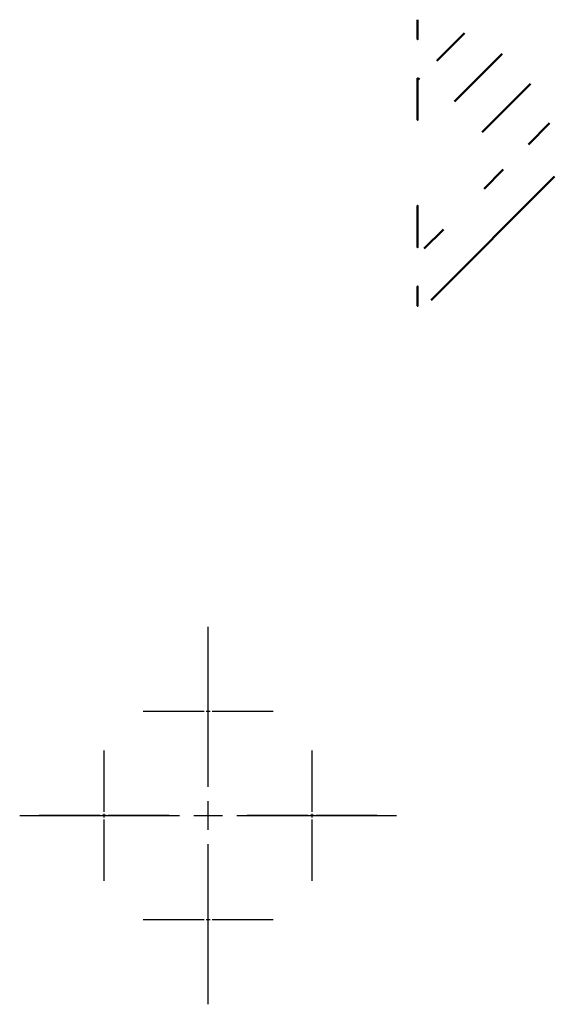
# Model space of a CAD drawing. Header units: millimetres. Extents: x -14.5 to 26.7, y -14.5 to 61.2.
import ezdxf

# ---------------------------------------------------------------- set-up
doc = ezdxf.new("R2010")
doc.units = ezdxf.units.MM
doc.linetypes.add('CENTER2', pattern=[28.575, 19.05, -3.175, 3.175, -3.175])
doc.layers.add('M-DETL-SECT', color=1, linetype='Continuous', lineweight=50)
doc.layers.add('M-EQPM-MODL', color=7, linetype='Continuous', lineweight=25)

# ---------------------------------------------------------------- blocks, each defined once
blk = doc.blocks.new('A$C2e3acb5b')
at = {"linetype": 'Continuous', "extrusion": (-1, 7.90993e-05, 6.08014e-20)}
h = blk.add_hatch(dxfattribs=at)
h.set_pattern_fill('ANSI31', color=8, scale=2.5, angle=45, style=0)
h.paths.add_polyline_path([(9.5, -13.5), (10.6, -13.5), (11, -13.1), (11, -10.4), (10.6, -10), (9.5, -10)])
h.paths.add_polyline_path([(4.15, -12.998), (3.297, -13.226), (3.297, -13.771), (4.15, -14), (4.15, -14.501), (3.297, -14.729), (3.297, -15), (4.7, -15), (5.1, -14.6), (5.1, -13.9), (5.5, -13.5), (6.5, -13.5), (6.5, -10), (5.5, -10), (5.1, -9.6), (5.1, -0.4), (4.7, 0), (3.297, 0), (3.297, -0.271), (4.15, -0.499), (4.15, -1), (3.297, -1.229), (3.297, -1.774), (4.15, -2.002), (4.15, -2.498), (3.297, -2.726), (3.297, -3.273), (4.15, -3.501), (4.15, -3.999), (3.297, -4.228), (3.297, -4.771), (4.15, -4.999), (4.15, -5.501), (3.297, -5.729), (3.297, -6.273), (4.15, -6.502), (4.15, -6.998), (3.297, -7.227), (3.297, -7.773), (4.15, -8.002), (4.15, -8.498), (3.297, -8.727), (3.297, -9.271), (4.15, -9.499), (4.15, -10.001), (3.297, -10.229), (3.297, -10.772), (4.15, -11.001), (4.15, -11.499), (3.297, -11.728), (3.297, -12.274), (4.15, -12.502)])
h.paths.add_polyline_path([(-10.6, -13.5), (-9.5, -13.5), (-9.5, -10), (-10.6, -10), (-11, -10.4), (-11, -13.1)])
h.paths.add_polyline_path([(-3.297, -12.476), (-4.15, -12.248), (-4.15, -11.752), (-3.297, -11.524), (-3.297, -10.979), (-4.15, -10.751), (-4.15, -10.249), (-3.297, -10.021), (-3.297, -9.478), (-4.15, -9.25), (-4.15, -8.75), (-3.297, -8.522), (-3.297, -7.976), (-4.15, -7.748), (-4.15, -7.253), (-3.297, -7.024), (-3.297, -6.478), (-4.15, -6.25), (-4.15, -5.75), (-3.297, -5.522), (-3.297, -4.979), (-4.15, -4.751), (-4.15, -4.249), (-3.297, -4.021), (-3.297, -3.477), (-4.15, -3.248), (-4.15, -2.752), (-3.297, -2.524), (-3.297, -1.977), (-4.15, -1.749), (-4.15, -1.251), (-3.297, -1.023), (-3.297, -0.479), (-4.15, -0.251), (-4.15, 0), (-4.7, 0), (-5.1, -0.4), (-5.1, -9.6), (-5.5, -10), (-6.5, -10), (-6.5, -13.5), (-5.5, -13.5), (-5.1, -13.9), (-5.1, -14.6), (-4.7, -15), (-4.15, -15), (-4.15, -14.749), (-3.297, -14.521), (-3.297, -13.977), (-4.15, -13.749), (-4.15, -13.251), (-3.297, -13.023)])
h = blk.add_hatch()
h.set_pattern_fill('ANSI31', color=256, scale=2.5, angle=45)
h.paths.add_polyline_path([(0, 3.297), (0, 3.297), (0, 4.15), (0, 3.297), (0, 4.15), (0, 4.7), (0, 5.1), (0, 5.5), (0.001, 6.5), (0, 5.5), (0, 5.1), (0, 4.7), (0, 4.15), (0, 3.297), (0, 4.15), (0, 3.297), (0, 4.15), (0, 3.297), (0, 3.297), (0, 4.15), (0, 3.297), (0, 4.15), (0, 3.297), (0, 4.15), (0, 3.297), (0, 4.15), (0, 3.297), (0, 4.15), (0, 3.297), (0, 3.297), (0, 4.15)])
h.paths.add_polyline_path([(0, -4.15), (0, -3.297), (0, -4.15), (0, -3.297), (0, -3.297), (0, -4.15), (0, -3.297), (0, -4.15), (0, -3.297), (0, -4.15), (0, -3.297), (0, -4.15), (0, -3.297), (0, -4.15), (0, -3.297), (0, -4.15), (0, -3.297), (0, -4.15), (0, -3.297), (0, -3.297), (0, -4.7), (0, -5.1), (0, -5.5), (-0.001, -6.5), (0, -5.5), (0, -5.1), (0, -4.7), (0, -3.297), (0, -4.15), (0, -3.297), (0, -3.297)])
h.paths.add_polyline_path([(-0.001, -9.5), (-0.001, -10.6), (-0.001, -11), (-0.001, -10.6)])
h.paths.add_polyline_path([(0.001, 11), (0.001, 10.6), (0.001, 9.5), (0.001, 10.6)])
h = blk.add_hatch()
h.set_pattern_fill('ANSI31', color=256, scale=2.5, angle=45)
h.paths.add_polyline_path([(0, -4.15), (0, -3.297), (0, -4.15), (0, -3.297), (0, -3.297), (0, -4.15), (0, -3.297), (0, -4.15), (0, -3.297), (0, -4.15), (0, -3.297), (0, -4.15), (0, -3.297), (0, -4.15), (0, -3.297), (0, -4.15), (0, -3.297), (0, -4.15), (0, -3.297), (0, -3.297), (0, -4.7), (0, -5.1), (0, -5.5), (-0.001, -6.5), (0, -5.5), (0, -5.1), (0, -4.7), (0, -3.297), (0, -4.15), (0, -3.297), (0, -3.297)])
h.paths.add_polyline_path([(0, 3.297), (0, 3.297), (0, 4.15), (0, 3.297), (0, 4.15), (0, 4.7), (0, 5.1), (0, 5.5), (0.001, 6.5), (0, 5.5), (0, 5.1), (0, 4.7), (0, 4.15), (0, 3.297), (0, 4.15), (0, 3.297), (0, 4.15), (0, 3.297), (0, 3.297), (0, 4.15), (0, 3.297), (0, 4.15), (0, 3.297), (0, 4.15), (0, 3.297), (0, 4.15), (0, 3.297), (0, 4.15), (0, 3.297), (0, 3.297), (0, 4.15)])
h.paths.add_polyline_path([(0.001, 11), (0.001, 10.6), (0.001, 9.5), (0.001, 10.6)])
h.paths.add_polyline_path([(-0.001, -9.5), (-0.001, -10.6), (-0.001, -11), (-0.001, -10.6)])
h = blk.add_hatch()
h.set_pattern_fill('ANSI31', color=256)
h.paths.add_polyline_path([(0.001, 10.6), (0.001, 9.5, -0.999578), (0.001, 6.5), (0, 5.5, -1), (0, -5.5), (-0.001, -6.5, -1.000422), (-0.001, -9.5), (-0.001, -10.6, 1)])
h.paths.add_polyline_path([(6.5, 0, -1), (9.5, 0, -1)], flags=16)
h = blk.add_hatch()
h.set_pattern_fill('ANSI31', color=256, scale=2.5, angle=45)
h.paths.add_polyline_path([(0, -4.15), (0, -3.297), (0, -4.15), (0, -3.297), (0, -3.297), (0, -4.15), (0, -3.297), (0, -4.15), (0, -3.297), (0, -4.15), (0, -3.297), (0, -4.15), (0, -3.297), (0, -4.15), (0, -3.297), (0, -4.15), (0, -3.297), (0, -4.15), (0, -3.297), (0, -3.297), (0, -4.7), (0, -5.1), (0, -5.5), (-0.001, -6.5), (0, -5.5), (0, -5.1), (0, -4.7), (0, -3.297), (0, -4.15), (0, -3.297), (0, -3.297)])
for points in [[(-11, -10.4), (-10.6, -10), (-9.5, -10), (-9.5, -13.5), (-10.6, -13.5), (-11, -13.1)], [(-3.297, -12.476), (-3.297, -13.023), (-4.15, -13.251), (-4.15, -13.749), (-3.297, -13.977), (-3.297, -14.521), (-4.15, -14.749), (-4.15, -15), (-4.7, -15), (-5.1, -14.6), (-5.1, -13.9), (-5.5, -13.5), (-6.5, -13.5), (-6.5, -10), (-5.5, -10), (-5.1, -9.6), (-5.1, -0.4), (-4.7, 0), (-4.15, 0), (-4.15, -0.251), (-3.297, -0.479), (-3.297, -1.023), (-4.15, -1.251), (-4.15, -1.749), (-3.297, -1.977), (-3.297, -2.524), (-4.15, -2.752), (-4.15, -3.248), (-3.297, -3.477), (-3.297, -4.021), (-4.15, -4.249), (-4.15, -4.751), (-3.297, -4.979), (-3.297, -5.522), (-4.15, -5.75), (-4.15, -6.25), (-3.297, -6.478), (-3.297, -7.024), (-4.15, -7.253), (-4.15, -7.748), (-3.297, -7.976), (-3.297, -8.522), (-4.15, -8.75), (-4.15, -9.25), (-3.297, -9.478), (-3.297, -10.021), (-4.15, -10.249), (-4.15, -10.751), (-3.297, -10.979), (-3.297, -11.524), (-4.15, -11.752), (-4.15, -12.248)], [(4.15, -12.998), (4.15, -12.502), (3.297, -12.274), (3.297, -11.728), (4.15, -11.499), (4.15, -11.001), (3.297, -10.772), (3.297, -10.229), (4.15, -10.001), (4.15, -9.499), (3.297, -9.271), (3.297, -8.727), (4.15, -8.498), (4.15, -8.002), (3.297, -7.773), (3.297, -7.227), (4.15, -6.998), (4.15, -6.502), (3.297, -6.273), (3.297, -5.729), (4.15, -5.501), (4.15, -4.999), (3.297, -4.771), (3.297, -4.228), (4.15, -3.999), (4.15, -3.501), (3.297, -3.273), (3.297, -2.726), (4.15, -2.498), (4.15, -2.002), (3.297, -1.774), (3.297, -1.229), (4.15, -1), (4.15, -0.499), (3.297, -0.271), (3.297, 0), (4.7, 0), (5.1, -0.4), (5.1, -9.6), (5.5, -10), (6.5, -10), (6.5, -13.5), (5.5, -13.5), (5.1, -13.9), (5.1, -14.6), (4.7, -15), (3.297, -15), (3.297, -14.729), (4.15, -14.501), (4.15, -14), (3.297, -13.771), (3.297, -13.226)], [(9.5, -13.5), (9.5, -10), (10.6, -10), (11, -10.4), (11, -13.1), (10.6, -13.5)]]:
    blk.add_lwpolyline(points, close=True, dxfattribs=at)
blk = doc.blocks.new('*U29')
at = {"layer": 'M-EQPM-MODL', "color": 0, "linetype": 'CENTER2', "transparency": 16777216}
for p, q in [((0, 0.3), (0, 5)), ((-5, 0), (-0.3, 0)), ((0.3, 0), (5, 0)), ((0, -5), (0, -0.3))]:
    blk.add_line(p, q, dxfattribs=at)
at = {"layer": 'M-EQPM-MODL', "color": 0, "linetype": 'Continuous', "transparency": 16777216}
for p, q in [((-0.15, 0), (0.15, 0)), ((0, -0.15), (0, 0.15))]:
    blk.add_line(p, q, dxfattribs=at)
blk = doc.blocks.new('*U30')
at = {"layer": 'M-EQPM-MODL', "color": 0, "linetype": 'CENTER2', "transparency": 16777216}
for p, q in [((0, 0.3), (0, 5)), ((-5, 0), (-0.3, 0)), ((0.3, 0), (5, 0)), ((0, -5), (0, -0.3))]:
    blk.add_line(p, q, dxfattribs=at)
at = {"layer": 'M-EQPM-MODL', "color": 0, "linetype": 'Continuous', "transparency": 16777216}
for p, q in [((-0.15, 0), (0.15, 0)), ((0, -0.15), (0, 0.15))]:
    blk.add_line(p, q, dxfattribs=at)
blk = doc.blocks.new('*U31')
at = {"layer": 'M-EQPM-MODL', "color": 0, "linetype": 'CENTER2', "transparency": 16777216}
for p, q in [((0, 0.3), (0, 5)), ((-5, 0), (-0.3, 0)), ((0.3, 0), (5, 0)), ((0, -5), (0, -0.3))]:
    blk.add_line(p, q, dxfattribs=at)
at = {"layer": 'M-EQPM-MODL', "color": 0, "linetype": 'Continuous', "transparency": 16777216}
for p, q in [((-0.15, 0), (0.15, 0)), ((0, -0.15), (0, 0.15))]:
    blk.add_line(p, q, dxfattribs=at)
blk = doc.blocks.new('*U32')
at = {"layer": 'M-EQPM-MODL', "color": 0, "linetype": 'CENTER2', "transparency": 16777216}
for p, q in [((0, 0.3), (0, 5)), ((-5, 0), (-0.3, 0)), ((0.3, 0), (5, 0)), ((0, -5), (0, -0.3))]:
    blk.add_line(p, q, dxfattribs=at)
at = {"layer": 'M-EQPM-MODL', "color": 0, "linetype": 'Continuous', "transparency": 16777216}
for p, q in [((-0.15, 0), (0.15, 0)), ((0, -0.15), (0, 0.15))]:
    blk.add_line(p, q, dxfattribs=at)
blk = doc.blocks.new('*U33')
at = {"layer": 'M-EQPM-MODL', "color": 0, "linetype": 'CENTER2', "transparency": 16777216}
for p, q in [((0, 2.2), (0, 14.5)), ((-14.5, 0), (-2.2, 0)), ((2.2, 0), (14.5, 0)), ((0, -14.5), (0, -2.2))]:
    blk.add_line(p, q, dxfattribs=at)
at = {"layer": 'M-EQPM-MODL', "color": 0, "linetype": 'Continuous', "transparency": 16777216}
for p, q in [((0, -1.1), (0, 1.1)), ((-1.1, 0), (1.1, 0))]:
    blk.add_line(p, q, dxfattribs=at)

msp = doc.modelspace()

# ---------------------------------------------------------------- block references
at = {"layer": 'M-DETL-SECT'}
msp.add_blockref('A$C2e3acb5b', (16.106, 50.164), dxfattribs=at)
at = {"layer": 'M-EQPM-MODL', "linetype": 'CENTER2'}
msp.add_blockref('*U33', (0, 0, 4.6), dxfattribs=at)
at = {"layer": 'M-EQPM-MODL', "linetype": 'CENTER2', "extrusion": (0, 0, -1)}
for name, p in [('*U29', (0, 8, -5)), ('*U32', (8, 0, -5)), ('*U30', (-8, 0, -5)), ('*U31', (0, -8, -5))]:
    msp.add_blockref(name, p, dxfattribs=at)

doc.saveas('drawing.dxf')
